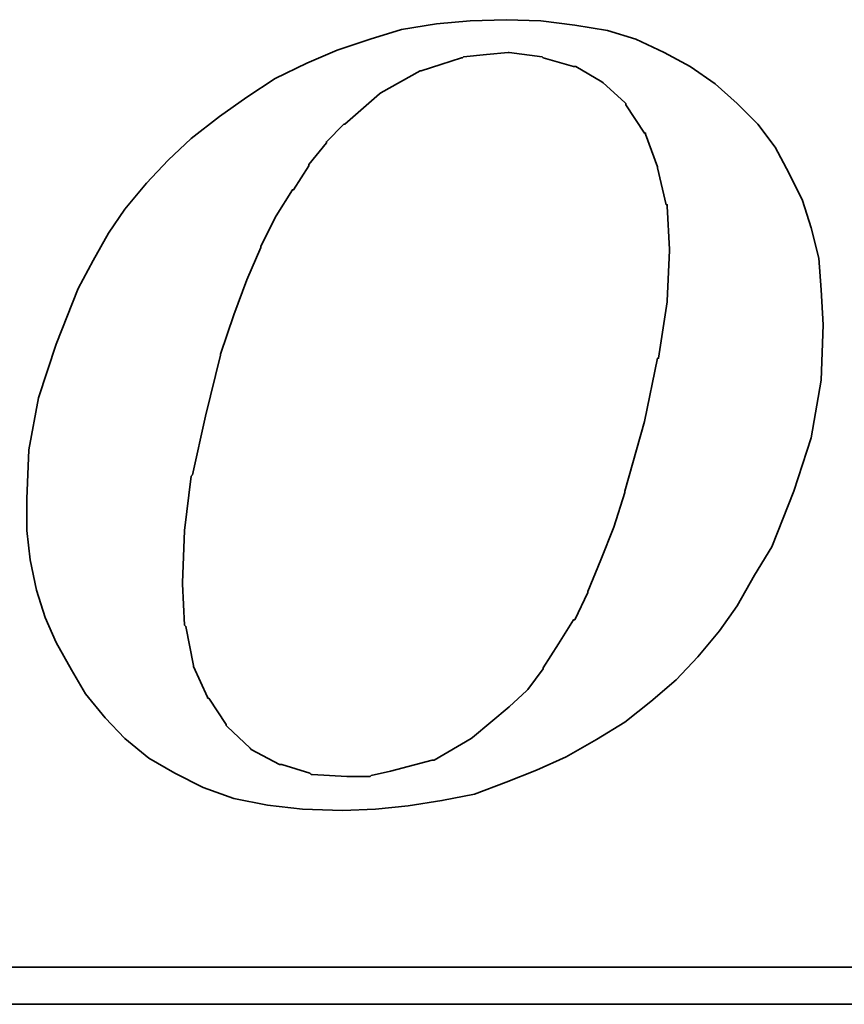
# Model space of a CAD drawing. Extents: x 19 to 174, y 58 to 139.
# Tile 46 of 52: x 158.98 to 160.72, y 97.42 to 99.5. Entities that reach past the tile are written whole.
import ezdxf

# ---------------------------------------------------------------- set-up
doc = ezdxf.new("R2010")
doc.units = 0
doc.header["$LTSCALE"] = 5
doc.header["$MEASUREMENT"] = 0
doc.layers.add('DIM', color=4, linetype='CONTINUOUS')
doc.layers.add('layer 1', color=7, linetype='CONTINUOUS')

# ---------------------------------------------------------------- blocks, each defined once
blk = doc.blocks.new('TBI MOTION logo(完整正式版)')
at = {"layer": 'layer 1', "color": 22, "lineweight": 35}
for points, knots in [([(35.79625, -6.98375), (35.79625, -6.98375), (36.23125, -7.43875), (36.23125, -7.43875), (36.23125, -7.43875), (36.23125, -7.43875), (36.75625, -7.87125), (36.75625, -7.87125), (36.75625, -7.87125), (36.75625, -7.87125), (37.33125, -8.20375), (37.33125, -8.20375), (37.33125, -8.20375), (37.33125, -8.20375), (37.95625, -8.51875), (37.95625, -8.51875), (37.95625, -8.51875), (37.95625, -8.51875), (38.62625, -8.75875), (38.62625, -8.75875), (38.62625, -8.75875), (38.62625, -8.75875), (39.37125, -8.90375), (39.37125, -8.90375), (39.37125, -8.90375), (39.37125, -8.90375), (40.14125, -8.99875), (40.14125, -8.99875), (40.14125, -8.99875), (40.14125, -8.99875), (41.02625, -9.02375), (41.02625, -9.02375), (41.02625, -9.02375), (41.02625, -9.02375), (41.74625, -8.99875), (41.74625, -8.99875), (41.74625, -8.99875), (41.74625, -8.99875), (42.46625, -8.92375), (42.46625, -8.92375), (42.46625, -8.92375), (42.46625, -8.92375), (43.21125, -8.80625), (43.21125, -8.80625), (43.21125, -8.80625), (43.21125, -8.80625), (43.93125, -8.66375), (43.93125, -8.66375), (43.93125, -8.66375), (43.93125, -8.66375), (44.62625, -8.39875), (44.62625, -8.39875), (44.62625, -8.39875), (44.62625, -8.39875), (45.29625, -8.13375), (45.29625, -8.13375), (45.29625, -8.13375), (45.29625, -8.13375), (45.94625, -7.84375), (45.94625, -7.84375), (45.94625, -7.84375), (45.94625, -7.84375), (46.61625, -7.46375), (46.61625, -7.46375), (46.61625, -7.46375), (46.61625, -7.46375), (47.24125, -7.07875), (47.24125, -7.07875), (47.24125, -7.07875), (47.24125, -7.07875), (47.81625, -6.62375), (47.81625, -6.62375), (47.81625, -6.62375), (47.81625, -6.62375), (48.36875, -6.14375), (48.36875, -6.14375), (48.36875, -6.14375), (48.36875, -6.14375), (48.84625, -5.64125), (48.84625, -5.64125), (48.84625, -5.64125), (48.84625, -5.64125), (49.32625, -5.06375), (49.32625, -5.06375), (49.32625, -5.06375), (49.32625, -5.06375), (49.71125, -4.51374), (49.71125, -4.51374), (49.71125, -4.51374), (49.71125, -4.51374), (50.09625, -3.83874), (50.09625, -3.83874), (50.09625, -3.83874), (50.09625, -3.83874), (50.48125, -3.21374), (50.48125, -3.21374), (50.48125, -3.21374), (50.48125, -3.21374), (50.96125, -1.99125), (50.96125, -1.99125), (50.96125, -1.99125), (50.96125, -1.99125), (51.34375, -0.81875), (51.34375, -0.81875), (51.34375, -0.81875), (51.34375, -0.81875), (51.56125, 0.45624), (51.56125, 0.45624), (51.56125, 0.45624), (51.56125, 0.45624), (51.60625, 1.67624), (51.60625, 1.67624), (51.60625, 1.67624), (51.60625, 1.67624), (51.56125, 2.44625), (51.56125, 2.44625), (51.56125, 2.44625), (51.56125, 2.44625), (51.51125, 3.14125), (51.51125, 3.14125), (51.51125, 3.14125), (51.51125, 3.14125), (51.34375, 3.81125), (51.34375, 3.81125), (51.34375, 3.81125), (51.34375, 3.81125), (51.15125, 4.41125), (51.15125, 4.41125), (51.15125, 4.41125), (51.15125, 4.41125), (50.86125, 5.01125), (50.86125, 5.01125), (50.86125, 5.01125), (50.86125, 5.01125), (50.55125, 5.58875), (50.55125, 5.58875), (50.55125, 5.58875), (50.55125, 5.58875), (50.16625, 6.09125), (50.16625, 6.09125), (50.16625, 6.09125), (50.16625, 6.09125), (49.71125, 6.54875), (49.71125, 6.54875), (49.71125, 6.54875), (49.71125, 6.54875), (49.23125, 6.98125), (49.23125, 6.98125), (49.23125, 6.98125), (49.23125, 6.98125), (48.67875, 7.36625), (48.67875, 7.36625), (48.67875, 7.36625), (48.67875, 7.36625), (48.10375, 7.67625), (48.10375, 7.67625), (48.10375, 7.67625), (48.10375, 7.67625), (47.48125, 7.96375), (47.48125, 7.96375), (47.48125, 7.96375), (47.48125, 7.96375), (46.85625, 8.15625), (46.85625, 8.15625), (46.85625, 8.15625), (46.85625, 8.15625), (46.13625, 8.27624), (46.13625, 8.27624), (46.13625, 8.27624), (46.13625, 8.27624), (45.39125, 8.37125), (45.39125, 8.37125), (45.39125, 8.37125), (45.39125, 8.37125), (44.62625, 8.39624), (44.62625, 8.39624), (44.62625, 8.39624), (44.62625, 8.39624), (43.83625, 8.37125), (43.83625, 8.37125), (43.83625, 8.37125), (43.83625, 8.37125), (43.09125, 8.30125), (43.09125, 8.30125), (43.09125, 8.30125), (43.09125, 8.30125), (42.32125, 8.18125), (42.32125, 8.18125), (42.32125, 8.18125), (42.32125, 8.18125), (41.62875, 7.96375), (41.62875, 7.96375), (41.62875, 7.96375), (41.62875, 7.96375), (40.90625, 7.72625), (40.90625, 7.72625), (40.90625, 7.72625), (40.90625, 7.72625), (40.23624, 7.43625), (40.23624, 7.43625), (40.23624, 7.43625), (40.23624, 7.43625), (39.54124, 7.10125), (39.54124, 7.10125), (39.54124, 7.10125), (39.54124, 7.10125), (38.91625, 6.69125), (38.91625, 6.69125), (38.91625, 6.69125), (38.91625, 6.69125), (38.31625, 6.26125), (38.31625, 6.26125), (38.31625, 6.26125), (38.31625, 6.26125), (37.69125, 5.78125), (37.69125, 5.78125), (37.69125, 5.78125), (37.69125, 5.78125), (37.18625, 5.30125), (37.18625, 5.30125), (37.18625, 5.30125), (37.18625, 5.30125), (36.70625, 4.79624), (36.70625, 4.79624), (36.70625, 4.79624), (36.70625, 4.79624), (36.23125, 4.22125), (36.23125, 4.22125), (36.23125, 4.22125), (36.23125, 4.22125), (35.87124, 3.69375), (35.87124, 3.69375), (35.87124, 3.69375), (35.87124, 3.69375), (35.53125, 3.09125), (35.53125, 3.09125), (35.53125, 3.09125), (35.53125, 3.09125), (35.19875, 2.47125), (35.19875, 2.47125), (35.19875, 2.47125), (35.19875, 2.47125), (34.71625, 1.24625), (34.71625, 1.24625), (34.71625, 1.24625), (34.71625, 1.24625), (34.33125, 0.06874), (34.33125, 0.06874), (34.33125, 0.06874), (34.33125, 0.06874), (34.11625, -1.07875), (34.11625, -1.07875), (34.11625, -1.07875), (34.11625, -1.07875), (34.07125, -2.15875), (34.07125, -2.15875), (34.07125, -2.15875), (34.07125, -2.15875), (34.07125, -2.85375), (34.07125, -2.85375), (34.07125, -2.85375), (34.07125, -2.85375), (34.14125, -3.50375), (34.14125, -3.50375), (34.14125, -3.50375), (34.14125, -3.50375), (34.28625, -4.17375), (34.28625, -4.17375), (34.28625, -4.17375), (34.28625, -4.17375), (34.47625, -4.77624), (34.47625, -4.77624), (34.47625, -4.77624), (34.47625, -4.77624), (34.71625, -5.32625), (34.71625, -5.32625), (34.71625, -5.32625), (34.71625, -5.32625), (35.05375, -5.92875), (35.05375, -5.92875), (35.05375, -5.92875), (35.05375, -5.92875), (35.36375, -6.45375), (35.36375, -6.45375), (35.36375, -6.45375), (35.36375, -6.45375), (35.79625, -6.98375), (35.79625, -6.98375)], [0, 0, 0, 0, 0.01388889, 0.01388889, 0.01388889, 0.01388889, 0.02777778, 0.02777778, 0.02777778, 0.02777778, 0.04166667, 0.04166667, 0.04166667, 0.04166667, 0.05555556, 0.05555556, 0.05555556, 0.05555556, 0.06944444, 0.06944444, 0.06944444, 0.06944444, 0.08333333, 0.08333333, 0.08333333, 0.08333333, 0.09722222, 0.09722222, 0.09722222, 0.09722222, 0.11111111, 0.11111111, 0.11111111, 0.11111111, 0.125, 0.125, 0.125, 0.125, 0.13888889, 0.13888889, 0.13888889, 0.13888889, 0.15277778, 0.15277778, 0.15277778, 0.15277778, 0.16666667, 0.16666667, 0.16666667, 0.16666667, 0.18055556, 0.18055556, 0.18055556, 0.18055556, 0.19444444, 0.19444444, 0.19444444, 0.19444444, 0.20833333, 0.20833333, 0.20833333, 0.20833333, 0.22222222, 0.22222222, 0.22222222, 0.22222222, 0.23611111, 0.23611111, 0.23611111, 0.23611111, 0.25, 0.25, 0.25, 0.25, 0.26388889, 0.26388889, 0.26388889, 0.26388889, 0.27777778, 0.27777778, 0.27777778, 0.27777778, 0.29166667, 0.29166667, 0.29166667, 0.29166667, 0.30555556, 0.30555556, 0.30555556, 0.30555556, 0.31944444, 0.31944444, 0.31944444, 0.31944444, 0.33333333, 0.33333333, 0.33333333, 0.33333333, 0.34722222, 0.34722222, 0.34722222, 0.34722222, 0.36111111, 0.36111111, 0.36111111, 0.36111111, 0.375, 0.375, 0.375, 0.375, 0.38888889, 0.38888889, 0.38888889, 0.38888889, 0.40277778, 0.40277778, 0.40277778, 0.40277778, 0.41666667, 0.41666667, 0.41666667, 0.41666667, 0.43055556, 0.43055556, 0.43055556, 0.43055556, 0.44444444, 0.44444444, 0.44444444, 0.44444444, 0.45833333, 0.45833333, 0.45833333, 0.45833333, 0.47222222, 0.47222222, 0.47222222, 0.47222222, 0.48611111, 0.48611111, 0.48611111, 0.48611111, 0.5, 0.5, 0.5, 0.5, 0.51388889, 0.51388889, 0.51388889, 0.51388889, 0.52777778, 0.52777778, 0.52777778, 0.52777778, 0.54166667, 0.54166667, 0.54166667, 0.54166667, 0.55555556, 0.55555556, 0.55555556, 0.55555556, 0.56944444, 0.56944444, 0.56944444, 0.56944444, 0.58333333, 0.58333333, 0.58333333, 0.58333333, 0.59722222, 0.59722222, 0.59722222, 0.59722222, 0.61111111, 0.61111111, 0.61111111, 0.61111111, 0.625, 0.625, 0.625, 0.625, 0.63888889, 0.63888889, 0.63888889, 0.63888889, 0.65277778, 0.65277778, 0.65277778, 0.65277778, 0.66666667, 0.66666667, 0.66666667, 0.66666667, 0.68055556, 0.68055556, 0.68055556, 0.68055556, 0.69444444, 0.69444444, 0.69444444, 0.69444444, 0.70833333, 0.70833333, 0.70833333, 0.70833333, 0.72222222, 0.72222222, 0.72222222, 0.72222222, 0.73611111, 0.73611111, 0.73611111, 0.73611111, 0.75, 0.75, 0.75, 0.75, 0.76388889, 0.76388889, 0.76388889, 0.76388889, 0.77777778, 0.77777778, 0.77777778, 0.77777778, 0.79166667, 0.79166667, 0.79166667, 0.79166667, 0.80555556, 0.80555556, 0.80555556, 0.80555556, 0.81944444, 0.81944444, 0.81944444, 0.81944444, 0.83333333, 0.83333333, 0.83333333, 0.83333333, 0.84722222, 0.84722222, 0.84722222, 0.84722222, 0.86111111, 0.86111111, 0.86111111, 0.86111111, 0.875, 0.875, 0.875, 0.875, 0.88888889, 0.88888889, 0.88888889, 0.88888889, 0.90277778, 0.90277778, 0.90277778, 0.90277778, 0.91666667, 0.91666667, 0.91666667, 0.91666667, 0.93055556, 0.93055556, 0.93055556, 0.93055556, 0.94444444, 0.94444444, 0.94444444, 0.94444444, 0.95833333, 0.95833333, 0.95833333, 0.95833333, 0.97222222, 0.97222222, 0.97222222, 0.97222222, 0.98611111, 0.98611111, 0.98611111, 0.98611111, 1, 1, 1, 1]), ([(38.33875, 1.03124), (38.33875, 1.03124), (38.62625, 1.89625), (38.62625, 1.89625), (38.62625, 1.89625), (38.62625, 1.89625), (38.91625, 2.66375), (38.91625, 2.66375), (38.91625, 2.66375), (38.91625, 2.66375), (39.22625, 3.38125), (39.22625, 3.38125), (39.22625, 3.38125), (39.22625, 3.38125), (39.22625, 3.40624), (39.22625, 3.40624), (39.22625, 3.40624), (39.22625, 3.40624), (39.56124, 4.07624), (39.56124, 4.07624), (39.56124, 4.07624), (39.56124, 4.07624), (39.92125, 4.65125), (39.92125, 4.65125), (39.92125, 4.65125), (39.92125, 4.65125), (39.94625, 4.65125), (39.94625, 4.65125), (39.94625, 4.65125), (39.94625, 4.65125), (40.28125, 5.17875), (40.28125, 5.17875), (40.28125, 5.17875), (40.28125, 5.17875), (40.28125, 5.20375), (40.28125, 5.20375), (40.28125, 5.20375), (40.28125, 5.20375), (40.66875, 5.68625), (40.66875, 5.68625), (40.66875, 5.68625), (40.66875, 5.68625), (40.66875, 5.70625), (40.66875, 5.70625), (40.66875, 5.70625), (40.66875, 5.70625), (41.05124, 6.09125), (41.05124, 6.09125), (41.05124, 6.09125), (41.05124, 6.09125), (41.07625, 6.09125), (41.07625, 6.09125), (41.07625, 6.09125), (41.07625, 6.09125), (41.84125, 6.76625), (41.84125, 6.76625), (41.84125, 6.76625), (41.84125, 6.76625), (41.86625, 6.78625), (41.86625, 6.78625), (41.86625, 6.78625), (41.86625, 6.78625), (42.73125, 7.26624), (42.73125, 7.26624), (42.73125, 7.26624), (42.73125, 7.26624), (42.75625, 7.26624), (42.75625, 7.26624), (42.75625, 7.26624), (42.75625, 7.26624), (43.18625, 7.41125), (43.18625, 7.41125), (43.18625, 7.41125), (43.18625, 7.41125), (43.64125, 7.55625), (43.64125, 7.55625), (43.64125, 7.55625), (43.64125, 7.55625), (43.66625, 7.55625), (43.66625, 7.55625), (43.66625, 7.55625), (43.66625, 7.55625), (43.69125, 7.58124), (43.69125, 7.58124), (43.69125, 7.58124), (43.69125, 7.58124), (44.19125, 7.62625), (44.19125, 7.62625), (44.19125, 7.62625), (44.19125, 7.62625), (44.67125, 7.67625), (44.67125, 7.67625), (44.67125, 7.67625), (44.67125, 7.67625), (44.69625, 7.67625), (44.69625, 7.67625), (44.69625, 7.67625), (44.69625, 7.67625), (45.41875, 7.58124), (45.41875, 7.58124), (45.41875, 7.58124), (45.41875, 7.58124), (45.44125, 7.55625), (45.44125, 7.55625), (45.44125, 7.55625), (45.44125, 7.55625), (46.11125, 7.36625), (46.11125, 7.36625), (46.11125, 7.36625), (46.11125, 7.36625), (46.13625, 7.36625), (46.13625, 7.36625), (46.13625, 7.36625), (46.13625, 7.36625), (46.15875, 7.36625), (46.15875, 7.36625), (46.15875, 7.36625), (46.15875, 7.36625), (46.73625, 7.02624), (46.73625, 7.02624), (46.73625, 7.02624), (46.73625, 7.02624), (46.76125, 7.00624), (46.76125, 7.00624), (46.76125, 7.00624), (46.76125, 7.00624), (47.24125, 6.57124), (47.24125, 6.57124), (47.24125, 6.57124), (47.24125, 6.57124), (47.26625, 6.54875), (47.26625, 6.54875), (47.26625, 6.54875), (47.26625, 6.54875), (47.26625, 6.52375), (47.26625, 6.52375), (47.26625, 6.52375), (47.26625, 6.52375), (47.67375, 5.89875), (47.67375, 5.89875), (47.67375, 5.89875), (47.67375, 5.89875), (47.69625, 5.89875), (47.69625, 5.89875), (47.69625, 5.89875), (47.69625, 5.89875), (47.69625, 5.87625), (47.69625, 5.87625), (47.69625, 5.87625), (47.69625, 5.87625), (47.96125, 5.15625), (47.96125, 5.15625), (47.96125, 5.15625), (47.96125, 5.15625), (47.96125, 5.13125), (47.96125, 5.13125), (47.96125, 5.13125), (47.96125, 5.13125), (48.15125, 4.31875), (48.15125, 4.31875), (48.15125, 4.31875), (48.15125, 4.31875), (48.17625, 4.31875), (48.17625, 4.31875), (48.17625, 4.31875), (48.17625, 4.31875), (48.17625, 4.29125), (48.17625, 4.29125), (48.17625, 4.29125), (48.17625, 4.29125), (48.22625, 3.33125), (48.22625, 3.33125), (48.22625, 3.33125), (48.22625, 3.33125), (48.22625, 3.30875), (48.22625, 3.30875), (48.22625, 3.30875), (48.22625, 3.30875), (48.17625, 2.20624), (48.17625, 2.20624), (48.17625, 2.20624), (48.17625, 2.20624), (48.17625, 2.18124), (48.17625, 2.18124), (48.17625, 2.18124), (48.17625, 2.18124), (47.98375, 0.93624), (47.98375, 0.93624), (47.98375, 0.93624), (47.98375, 0.93624), (47.96125, 0.93624), (47.96125, 0.93624), (47.96125, 0.93624), (47.96125, 0.93624), (47.67375, -0.45874), (47.67375, -0.45874), (47.67375, -0.45874), (47.67375, -0.45874), (47.24125, -1.99125), (47.24125, -1.99125), (47.24125, -1.99125), (47.24125, -1.99125), (47.24125, -2.01874), (47.24125, -2.01874), (47.24125, -2.01874), (47.24125, -2.01874), (47.00125, -2.78375), (47.00125, -2.78375), (47.00125, -2.78375), (47.00125, -2.78375), (46.71125, -3.50375), (46.71125, -3.50375), (46.71125, -3.50375), (46.71125, -3.50375), (46.42625, -4.19875), (46.42625, -4.19875), (46.42625, -4.19875), (46.42625, -4.19875), (46.42625, -4.22375), (46.42625, -4.22375), (46.42625, -4.22375), (46.42625, -4.22375), (46.13625, -4.82374), (46.13625, -4.82374), (46.13625, -4.82374), (46.13625, -4.82374), (46.11125, -4.82374), (46.11125, -4.82374), (46.11125, -4.82374), (46.11125, -4.82374), (45.77625, -5.35125), (45.77625, -5.35125), (45.77625, -5.35125), (45.77625, -5.35125), (45.44125, -5.87875), (45.44125, -5.87875), (45.44125, -5.87875), (45.44125, -5.87875), (45.44125, -5.90375), (45.44125, -5.90375), (45.44125, -5.90375), (45.44125, -5.90375), (45.10625, -6.35875), (45.10625, -6.35875), (45.10625, -6.35875), (45.10625, -6.35875), (45.08125, -6.38375), (45.08125, -6.38375), (45.08125, -6.38375), (45.08125, -6.38375), (44.69625, -6.74375), (44.69625, -6.74375), (44.69625, -6.74375), (44.69625, -6.74375), (43.88375, -7.41625), (43.88375, -7.41625), (43.88375, -7.41625), (43.88375, -7.41625), (43.85625, -7.43875), (43.85625, -7.43875), (43.85625, -7.43875), (43.85625, -7.43875), (43.04125, -7.91875), (43.04125, -7.91875), (43.04125, -7.91875), (43.04125, -7.91875), (43.01625, -7.91875), (43.01625, -7.91875), (43.01625, -7.91875), (43.01625, -7.91875), (42.99625, -7.91875), (42.99625, -7.91875), (42.99625, -7.91875), (42.99625, -7.91875), (42.08125, -8.15875), (42.08125, -8.15875), (42.08125, -8.15875), (42.08125, -8.15875), (41.65125, -8.25625), (41.65125, -8.25625), (41.65125, -8.25625), (41.65125, -8.25625), (41.62875, -8.27875), (41.62875, -8.27875), (41.62875, -8.27875), (41.62875, -8.27875), (41.60125, -8.27875), (41.60125, -8.27875), (41.60125, -8.27875), (41.60125, -8.27875), (41.12125, -8.27875), (41.12125, -8.27875), (41.12125, -8.27875), (41.12125, -8.27875), (40.35624, -8.23125), (40.35624, -8.23125), (40.35624, -8.23125), (40.35624, -8.23125), (40.33125, -8.23125), (40.33125, -8.23125), (40.33125, -8.23125), (40.33125, -8.23125), (40.30625, -8.20375), (40.30625, -8.20375), (40.30625, -8.20375), (40.30625, -8.20375), (39.68375, -8.01375), (39.68375, -8.01375), (39.68375, -8.01375), (39.68375, -8.01375), (39.66124, -8.01375), (39.66124, -8.01375), (39.66124, -8.01375), (39.66124, -8.01375), (39.63625, -8.01375), (39.63625, -8.01375), (39.63625, -8.01375), (39.63625, -8.01375), (39.01125, -7.67875), (39.01125, -7.67875), (39.01125, -7.67875), (39.01125, -7.67875), (38.98875, -7.65375), (38.98875, -7.65375), (38.98875, -7.65375), (38.98875, -7.65375), (38.48625, -7.17375), (38.48625, -7.17375), (38.48625, -7.17375), (38.48625, -7.17375), (38.45875, -7.14875), (38.45875, -7.14875), (38.45875, -7.14875), (38.45875, -7.14875), (38.45875, -7.12875), (38.45875, -7.12875), (38.45875, -7.12875), (38.45875, -7.12875), (38.07625, -6.54875), (38.07625, -6.54875), (38.07625, -6.54875), (38.07625, -6.54875), (38.05125, -6.54875), (38.05125, -6.54875), (38.05125, -6.54875), (38.05125, -6.54875), (38.05125, -6.52875), (38.05125, -6.52875), (38.05125, -6.52875), (38.05125, -6.52875), (37.74125, -5.85375), (37.74125, -5.85375), (37.74125, -5.85375), (37.74125, -5.85375), (37.74125, -5.82875), (37.74125, -5.82875), (37.74125, -5.82875), (37.74125, -5.82875), (37.57375, -4.96875), (37.57375, -4.96875), (37.57375, -4.96875), (37.57375, -4.96875), (37.54625, -4.94375), (37.54625, -4.94375), (37.54625, -4.94375), (37.54625, -4.94375), (37.50125, -4.03375), (37.50125, -4.03375), (37.50125, -4.03375), (37.50125, -4.03375), (37.50125, -4.00875), (37.50125, -4.00875), (37.50125, -4.00875), (37.50125, -4.00875), (37.54625, -2.85375), (37.54625, -2.85375), (37.54625, -2.85375), (37.54625, -2.85375), (37.69125, -1.65875), (37.69125, -1.65875), (37.69125, -1.65875), (37.69125, -1.65875), (37.71624, -1.63375), (37.71624, -1.63375), (37.71624, -1.63375), (37.71624, -1.63375), (38.00375, -0.33875), (38.00375, -0.33875), (38.00375, -0.33875), (38.00375, -0.33875), (38.33875, 1.00624), (38.33875, 1.00624), (38.33875, 1.00624), (38.33875, 1.00624), (38.33875, 1.03124), (38.33875, 1.03124)], [0, 0, 0, 0, 0.01010101, 0.01010101, 0.01010101, 0.01010101, 0.02020202, 0.02020202, 0.02020202, 0.02020202, 0.03030303, 0.03030303, 0.03030303, 0.03030303, 0.04040404, 0.04040404, 0.04040404, 0.04040404, 0.05050505, 0.05050505, 0.05050505, 0.05050505, 0.06060606, 0.06060606, 0.06060606, 0.06060606, 0.07070707, 0.07070707, 0.07070707, 0.07070707, 0.08080808, 0.08080808, 0.08080808, 0.08080808, 0.09090909, 0.09090909, 0.09090909, 0.09090909, 0.1010101, 0.1010101, 0.1010101, 0.1010101, 0.11111111, 0.11111111, 0.11111111, 0.11111111, 0.12121212, 0.12121212, 0.12121212, 0.12121212, 0.13131313, 0.13131313, 0.13131313, 0.13131313, 0.14141414, 0.14141414, 0.14141414, 0.14141414, 0.15151515, 0.15151515, 0.15151515, 0.15151515, 0.16161616, 0.16161616, 0.16161616, 0.16161616, 0.17171717, 0.17171717, 0.17171717, 0.17171717, 0.18181818, 0.18181818, 0.18181818, 0.18181818, 0.19191919, 0.19191919, 0.19191919, 0.19191919, 0.2020202, 0.2020202, 0.2020202, 0.2020202, 0.21212121, 0.21212121, 0.21212121, 0.21212121, 0.22222222, 0.22222222, 0.22222222, 0.22222222, 0.23232323, 0.23232323, 0.23232323, 0.23232323, 0.24242424, 0.24242424, 0.24242424, 0.24242424, 0.25252525, 0.25252525, 0.25252525, 0.25252525, 0.26262626, 0.26262626, 0.26262626, 0.26262626, 0.27272727, 0.27272727, 0.27272727, 0.27272727, 0.28282828, 0.28282828, 0.28282828, 0.28282828, 0.29292929, 0.29292929, 0.29292929, 0.29292929, 0.3030303, 0.3030303, 0.3030303, 0.3030303, 0.31313131, 0.31313131, 0.31313131, 0.31313131, 0.32323232, 0.32323232, 0.32323232, 0.32323232, 0.33333333, 0.33333333, 0.33333333, 0.33333333, 0.34343434, 0.34343434, 0.34343434, 0.34343434, 0.35353535, 0.35353535, 0.35353535, 0.35353535, 0.36363636, 0.36363636, 0.36363636, 0.36363636, 0.37373737, 0.37373737, 0.37373737, 0.37373737, 0.38383838, 0.38383838, 0.38383838, 0.38383838, 0.39393939, 0.39393939, 0.39393939, 0.39393939, 0.4040404, 0.4040404, 0.4040404, 0.4040404, 0.41414141, 0.41414141, 0.41414141, 0.41414141, 0.42424242, 0.42424242, 0.42424242, 0.42424242, 0.43434343, 0.43434343, 0.43434343, 0.43434343, 0.44444444, 0.44444444, 0.44444444, 0.44444444, 0.45454545, 0.45454545, 0.45454545, 0.45454545, 0.46464646, 0.46464646, 0.46464646, 0.46464646, 0.47474747, 0.47474747, 0.47474747, 0.47474747, 0.48484848, 0.48484848, 0.48484848, 0.48484848, 0.49494949, 0.49494949, 0.49494949, 0.49494949, 0.50505051, 0.50505051, 0.50505051, 0.50505051, 0.51515152, 0.51515152, 0.51515152, 0.51515152, 0.52525253, 0.52525253, 0.52525253, 0.52525253, 0.53535354, 0.53535354, 0.53535354, 0.53535354, 0.54545455, 0.54545455, 0.54545455, 0.54545455, 0.55555556, 0.55555556, 0.55555556, 0.55555556, 0.56565657, 0.56565657, 0.56565657, 0.56565657, 0.57575758, 0.57575758, 0.57575758, 0.57575758, 0.58585859, 0.58585859, 0.58585859, 0.58585859, 0.5959596, 0.5959596, 0.5959596, 0.5959596, 0.60606061, 0.60606061, 0.60606061, 0.60606061, 0.61616162, 0.61616162, 0.61616162, 0.61616162, 0.62626263, 0.62626263, 0.62626263, 0.62626263, 0.63636364, 0.63636364, 0.63636364, 0.63636364, 0.64646465, 0.64646465, 0.64646465, 0.64646465, 0.65656566, 0.65656566, 0.65656566, 0.65656566, 0.66666667, 0.66666667, 0.66666667, 0.66666667, 0.67676768, 0.67676768, 0.67676768, 0.67676768, 0.68686869, 0.68686869, 0.68686869, 0.68686869, 0.6969697, 0.6969697, 0.6969697, 0.6969697, 0.70707071, 0.70707071, 0.70707071, 0.70707071, 0.71717172, 0.71717172, 0.71717172, 0.71717172, 0.72727273, 0.72727273, 0.72727273, 0.72727273, 0.73737374, 0.73737374, 0.73737374, 0.73737374, 0.74747475, 0.74747475, 0.74747475, 0.74747475, 0.75757576, 0.75757576, 0.75757576, 0.75757576, 0.76767677, 0.76767677, 0.76767677, 0.76767677, 0.77777778, 0.77777778, 0.77777778, 0.77777778, 0.78787879, 0.78787879, 0.78787879, 0.78787879, 0.7979798, 0.7979798, 0.7979798, 0.7979798, 0.80808081, 0.80808081, 0.80808081, 0.80808081, 0.81818182, 0.81818182, 0.81818182, 0.81818182, 0.82828283, 0.82828283, 0.82828283, 0.82828283, 0.83838384, 0.83838384, 0.83838384, 0.83838384, 0.84848485, 0.84848485, 0.84848485, 0.84848485, 0.85858586, 0.85858586, 0.85858586, 0.85858586, 0.86868687, 0.86868687, 0.86868687, 0.86868687, 0.87878788, 0.87878788, 0.87878788, 0.87878788, 0.88888889, 0.88888889, 0.88888889, 0.88888889, 0.8989899, 0.8989899, 0.8989899, 0.8989899, 0.90909091, 0.90909091, 0.90909091, 0.90909091, 0.91919192, 0.91919192, 0.91919192, 0.91919192, 0.92929293, 0.92929293, 0.92929293, 0.92929293, 0.93939394, 0.93939394, 0.93939394, 0.93939394, 0.94949495, 0.94949495, 0.94949495, 0.94949495, 0.95959596, 0.95959596, 0.95959596, 0.95959596, 0.96969697, 0.96969697, 0.96969697, 0.96969697, 0.97979798, 0.97979798, 0.97979798, 0.97979798, 0.98989899, 0.98989899, 0.98989899, 0.98989899, 1, 1, 1, 1]), ([(75.90875, -9.47875), (75.90875, -9.47875), (75.90875, -12.28625), (75.90875, -12.28625), (75.90875, -12.28625), (75.90875, -12.28625), (75.90875, -12.47875), (75.90875, -12.47875), (75.90875, -12.47875), (75.90875, -12.47875), (75.71625, -12.47875), (75.71625, -12.47875), (75.71625, -12.47875), (75.71625, -12.47875), (-88.32875, -12.47875), (-88.32875, -12.47875), (-88.32875, -12.47875), (-88.32875, -12.47875), (-88.32875, -13.29375), (-88.32875, -13.29375), (-88.32875, -13.29375), (-88.32875, -13.29375), (82.89125, -13.29375), (82.89125, -13.29375), (82.89125, -13.29375), (82.89125, -13.29375), (75.90875, -9.47875), (75.90875, -9.47875)], [0, 0, 0, 0, 0.14285714, 0.14285714, 0.14285714, 0.14285714, 0.28571429, 0.28571429, 0.28571429, 0.28571429, 0.42857143, 0.42857143, 0.42857143, 0.42857143, 0.57142857, 0.57142857, 0.57142857, 0.57142857, 0.71428571, 0.71428571, 0.71428571, 0.71428571, 0.85714286, 0.85714286, 0.85714286, 0.85714286, 1, 1, 1, 1])]:
    blk.add_open_spline(points, degree=3, knots=knots, dxfattribs=at)

msp = doc.modelspace()

# ---------------------------------------------------------------- block references
at = {"layer": 'DIM', "color": 7, "xscale": 0.0957784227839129, "yscale": 0.0957784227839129, "zscale": 0.0957784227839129}
msp.add_blockref('TBI MOTION logo(完整正式版)', (155.7279, 98.697), dxfattribs=at)

doc.saveas('drawing.dxf')
